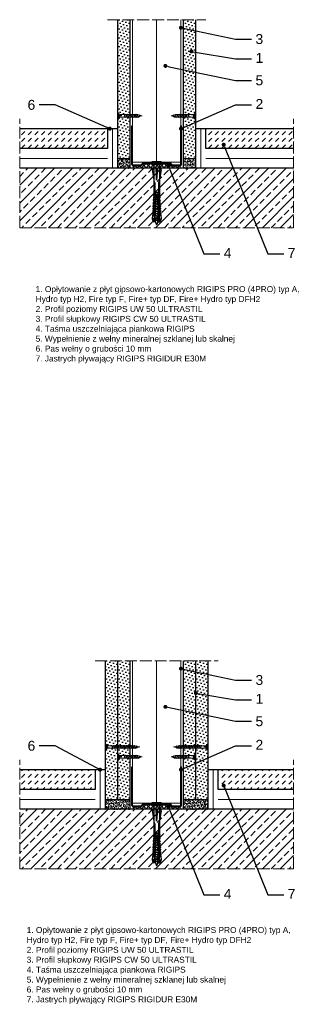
# Model space of a CAD drawing. Header units: millimetres. Extents: x 806 to 2441, y 570 to 1564.
# Tile 1 of 3: x 806 to 1083, y 570 to 1564. Entities that reach past the tile are written whole.
import ezdxf
from ezdxf import colors
from ezdxf.entities.mleader import LeaderData, LeaderLine
from ezdxf.math import Vec2, Vec3

# ---------------------------------------------------------------- set-up
doc = ezdxf.new("R2010")
doc.units = ezdxf.units.MM
doc.linetypes.add('ACAD_ISO02W100', pattern=[15, 12, -3])
for name, color, linetype, lineweight in [('_ISOVER WELNA', 7, 'BATTING', 9), ('_RIGIPS AKCESORIA', 7, 'Continuous', 18), ('_RIGIPS G-K', 7, 'Continuous', 25), ('_RIGIPS PROFIL', 7, 'Continuous', 18), ('KRESKOWANIE', 7, 'Continuous', 9), ('OPISY', 7, 'Continuous', 9), ('PRZERYWANA', 7, 'ACAD_ISO02W100', 9)]:
    doc.layers.add(name, color=color, linetype=linetype, lineweight=lineweight)
doc.styles.get("Standard").update_dxf_attribs({"font": 'arial.ttf'})
doc.linetypes.add('BATTING', pattern='A,0.00254,-2.54,[134,ltypeshp.shx,S=2.54,R=0,X=-2.54,Y=0],-5.08,[134,ltypeshp.shx,S=2.54,R=180,X=2.54,Y=0],-2.54', length=10.16254)

# ---------------------------------------------------------------- blocks, each defined once
blk = doc.blocks.new('TN 25')
at = {"layer": '_RIGIPS AKCESORIA'}
for p, q in [((0, -0.84), (0, 7.16)), ((0, 7.16), (0.46, 7.16)), ((0.46, 4.78), (0, 4.78)), ((0, 3.5), (1.77, 3.5)), ((0, 2.83), (1.77, 2.83)), ((0.46, 1.64), (0, 1.64)), ((0.46, 7.16), (0.46, 4.78)), ((0.46, -0.84), (0.46, 1.64)), ((1.77, 3.5), (1.77, 4.2)), ((1.77, 2.83), (1.77, 2.18)), ((3.02, 4.46), (8.47, 4.46)), ((7.49, 2.01), (3.55, 2.01)), ((7.12, 4.46), (7.12, 3.18)), ((8.03, 2.01), (7.12, 4.46)), ((7.12, 3.18), (7.65, 1.53)), ((7.65, 1.53), (8.03, 2.01)), ((9.41, 2.01), (8.03, 2.01)), ((8.47, 4.46), (8.79, 5)), ((9.61, 1.51), (8.47, 4.46)), ((8.79, 5), (9.93, 2.01)), ((9, 4.46), (10.1, 4.46)), ((9.93, 2.01), (9.61, 1.51)), ((11.04, 2.01), (9.93, 2.01)), ((10.1, 4.46), (10.41, 5)), ((11.23, 1.51), (10.1, 4.46)), ((10.41, 5), (11.56, 2.01)), ((10.62, 4.46), (11.67, 4.46)), ((11.56, 2.01), (11.23, 1.51)), ((12.61, 2.01), (11.56, 2.01)), ((11.67, 4.46), (11.99, 5)), ((12.81, 1.51), (11.67, 4.46)), ((11.99, 5), (13.14, 2.01)), ((12.2, 4.46), (13.21, 4.46)), ((13.14, 2.01), (12.81, 1.51)), ((14.15, 2.01), (13.14, 2.01)), ((13.21, 4.46), (13.52, 5)), ((14.34, 1.51), (13.21, 4.46)), ((13.52, 5), (14.67, 2.01)), ((13.73, 4.46), (14.8, 4.46)), ((14.67, 2.01), (14.34, 1.51)), ((15.74, 2.01), (14.67, 2.01)), ((14.8, 4.46), (15.12, 5)), ((15.94, 1.51), (14.8, 4.46)), ((15.12, 5), (16.26, 2.01)), ((15.33, 4.46), (16.42, 4.46)), ((16.26, 2.01), (15.94, 1.51)), ((17.36, 2.01), (16.26, 2.01)), ((16.42, 4.46), (16.73, 5)), ((17.55, 1.51), (16.42, 4.46)), ((16.73, 5), (17.88, 2.01)), ((16.94, 4.46), (17.99, 4.46)), ((17.88, 2.01), (17.55, 1.51)), ((18.93, 2.01), (17.88, 2.01)), ((17.99, 4.46), (18.31, 5)), ((19.13, 1.51), (17.99, 4.46)), ((18.31, 5), (19.45, 2.01)), ((18.52, 4.46), (19.68, 4.46)), ((19.45, 2.01), (19.13, 1.51)), ((19.45, 2.01), (20.62, 2.01)), ((19.68, 4.46), (20, 5)), ((20.82, 1.51), (19.68, 4.46)), ((20, 5), (21.14, 2.01)), ((20.21, 4.46), (20.7, 4.46)), ((20.7, 4.46), (22.28, 3.98)), ((21.14, 2.01), (20.82, 1.51)), ((21.14, 2.01), (21.81, 2.12)), ((21.85, 1.83), (21.67, 3.28)), ((21.67, 3.28), (22.14, 2.4)), ((22.14, 2.4), (21.85, 1.83)), ((22.7, 2.36), (22.14, 2.4)), ((22.28, 3.98), (22.56, 4.37)), ((22.7, 2.36), (22.28, 3.98)), ((22.56, 4.37), (23.03, 2.71)), ((23.03, 2.71), (22.7, 2.36)), ((22.71, 3.85), (25, 3.24)), ((25, 3.24), (23.03, 2.71)), ((0, -0.84), (0.46, -0.84))]:
    blk.add_line(p, q, dxfattribs=at)
for centre, major_axis, ratio, start_param, end_param in [((3.09, 7.67), (0.17, 3.2), 0.826134, 1.773653, 3.180586), ((-0.04, 0.9), (0, 3.93), 0.848176, -0.720942, -0.151112), ((3.37, -1.57), (0.28, 3.57), 0.832181, 0.035984, 1.430787), ((-2.73, 15.91), (0, 14.76), 0.848176, 3.399396, 3.475072), ((0.59, 4.62), (0, 2.81), 0.848176, 3.475072, 3.862535), ((1.66, 3.18), (0, 0.895), 0.848176, -1.552777, -0.720942), ((1.66, 3.18), (0, 0.895), 0.848176, 3.862535, 4.730408)]:
    blk.add_ellipse(centre, major_axis=major_axis, ratio=ratio, start_param=start_param, end_param=end_param, dxfattribs=at)
blk = doc.blocks.new('UW 50 ULTRASTIL')
h = blk.add_hatch()
h.set_pattern_fill('ANSI31', color=256, scale=0.5, style=0)
h.paths.add_polyline_path([(-104.51, 0.56), (-104.18, 1.24, -0.286951), (-103.29, 1.8), (-82.41, 1.8), (-76.29, 1.8, -0.286951), (-75.39, 1.24), (-75.06, 0.56, 0.286951), (-74.16, 0), (-65.59, 0, 0.414214), (-64.79, 0.8), (-64.79, 40), (-65.34, 40), (-65.34, 0.8, -0.414214), (-65.59, 0.55), (-73.82, 0.55, -0.286951), (-74.72, 1.11), (-75.05, 1.79, 0.286951), (-75.94, 2.35), (-103.63, 2.35, 0.286951), (-104.53, 1.79), (-104.86, 1.11, -0.286951), (-105.76, 0.55), (-113.99, 0.55, -0.414214), (-114.24, 0.8), (-114.24, 40), (-114.79, 40), (-114.79, 0.8, 0.414214), (-113.99, 0), (-105.41, 0, 0.286951)])
for p, q in [((-114.79, 0.8), (-114.79, 40)), ((-114.79, 40), (-114.24, 40)), ((-114.24, 0.8), (-114.24, 40)), ((-65.34, 0.8), (-65.34, 40)), ((-64.79, 40), (-65.34, 40)), ((-64.79, 0.8), (-64.79, 40)), ((-113.99, 0.55), (-105.76, 0.55)), ((-113.99, 0), (-105.41, 0)), ((-104.86, 1.11), (-104.53, 1.79)), ((-104.51, 0.56), (-104.18, 1.24)), ((-103.63, 2.35), (-75.94, 2.35)), ((-103.29, 1.8), (-76.29, 1.8)), ((-75.06, 0.56), (-75.39, 1.24)), ((-74.72, 1.11), (-75.05, 1.79)), ((-74.16, 0), (-65.59, 0)), ((-73.82, 0.55), (-65.59, 0.55))]:
    blk.add_line(p, q)
for centre, radius, start, end in [((-113.99, 0.8), 0.8, 180, 270), ((-113.99, 0.8), 0.25, 180, 270), ((-105.76, 1.55), 1, 270, 334.04349), ((-105.41, 1), 1, 270, 334.04349), ((-103.63, 1.35), 1, 90, 154.04349), ((-103.29, 0.8), 1, 90, 154.04349), ((-76.29, 0.8), 1, 25.95651, 90), ((-75.94, 1.35), 1, 25.95651, 90), ((-74.16, 1), 1, 205.95651, 270), ((-73.82, 1.55), 1, 205.95651, 270), ((-65.59, 0.8), 0.8, 270, 0), ((-65.59, 0.8), 0.25, 270, 0)]:
    blk.add_arc(centre, radius, start, end)
blk = doc.blocks.new('TN 35')
at = {"layer": '_RIGIPS AKCESORIA'}
for p, q in [((0, -0.84), (0, 7.16)), ((0, 7.16), (0.46, 7.16)), ((0.46, 4.78), (0, 4.78)), ((0, 3.5), (1.77, 3.5)), ((0, 2.83), (1.77, 2.83)), ((0.46, 1.64), (0, 1.64)), ((0.46, 7.16), (0.46, 4.78)), ((0.46, -0.84), (0.46, 1.64)), ((1.77, 3.5), (1.77, 4.2)), ((1.77, 2.83), (1.77, 2.18)), ((3.02, 4.46), (8.47, 4.46)), ((7.49, 2.01), (3.55, 2.01)), ((7.12, 4.46), (7.12, 3.18)), ((8.03, 2.01), (7.12, 4.46)), ((7.12, 3.18), (7.65, 1.53)), ((7.65, 1.53), (8.03, 2.01)), ((9.41, 2.01), (8.03, 2.01)), ((8.47, 4.46), (8.79, 5)), ((9.61, 1.51), (8.47, 4.46)), ((8.79, 5), (9.93, 2.01)), ((9, 4.46), (10.1, 4.46)), ((9.93, 2.01), (9.61, 1.51)), ((11.04, 2.01), (9.93, 2.01)), ((10.1, 4.46), (10.41, 5)), ((11.23, 1.51), (10.1, 4.46)), ((10.41, 5), (11.56, 2.01)), ((10.62, 4.46), (11.67, 4.46)), ((11.56, 2.01), (11.23, 1.51)), ((12.61, 2.01), (11.56, 2.01)), ((11.67, 4.46), (11.99, 5)), ((12.81, 1.51), (11.67, 4.46)), ((11.99, 5), (13.14, 2.01)), ((12.2, 4.46), (13.21, 4.46)), ((13.14, 2.01), (12.81, 1.51)), ((14.15, 2.01), (13.14, 2.01)), ((13.21, 4.46), (13.52, 5)), ((14.34, 1.51), (13.21, 4.46)), ((13.52, 5), (14.67, 2.01)), ((13.73, 4.46), (14.8, 4.46)), ((14.67, 2.01), (14.34, 1.51)), ((15.74, 2.01), (14.67, 2.01)), ((14.8, 4.46), (15.12, 5)), ((15.94, 1.51), (14.8, 4.46)), ((15.12, 5), (16.26, 2.01)), ((15.33, 4.46), (16.42, 4.46)), ((16.26, 2.01), (15.94, 1.51)), ((17.36, 2.01), (16.26, 2.01)), ((16.42, 4.46), (16.73, 5)), ((17.55, 1.51), (16.42, 4.46)), ((16.73, 5), (17.88, 2.01)), ((16.94, 4.46), (17.99, 4.46)), ((17.88, 2.01), (17.55, 1.51)), ((18.93, 2.01), (17.84, 2.01)), ((17.99, 4.46), (18.31, 5)), ((19.13, 1.51), (17.99, 4.46)), ((18.31, 5), (19.45, 2.01)), ((18.52, 4.46), (19.57, 4.46)), ((19.45, 2.01), (19.13, 1.51)), ((20.51, 2.01), (19.41, 2.01)), ((19.57, 4.46), (19.88, 5)), ((20.7, 1.51), (19.57, 4.46)), ((19.88, 5), (21.03, 2.01)), ((20.09, 4.46), (21.14, 4.46)), ((21.03, 2.01), (20.7, 1.51)), ((22.08, 2.01), (20.99, 2.01)), ((21.14, 4.46), (21.46, 5)), ((22.28, 1.51), (21.14, 4.46)), ((21.46, 5), (22.6, 2.01)), ((21.67, 4.46), (22.72, 4.46)), ((22.6, 2.01), (22.28, 1.51)), ((23.66, 2.01), (22.56, 2.01)), ((22.72, 4.46), (23.03, 5)), ((23.85, 1.51), (22.72, 4.46)), ((23.03, 5), (24.18, 2.01)), ((23.24, 4.46), (24.29, 4.46)), ((24.18, 2.01), (23.85, 1.51)), ((25.23, 2.01), (24.14, 2.01)), ((24.29, 4.46), (24.61, 5)), ((25.43, 1.51), (24.29, 4.46)), ((24.61, 5), (25.75, 2.01)), ((24.81, 4.46), (25.87, 4.46)), ((25.75, 2.01), (25.43, 1.51)), ((26.81, 2.01), (25.71, 2.01)), ((25.87, 4.46), (26.18, 5)), ((27, 1.51), (25.87, 4.46)), ((26.18, 5), (27.33, 2.01)), ((26.39, 4.46), (27.44, 4.46)), ((27.33, 2.01), (27, 1.51)), ((28.38, 2.01), (27.33, 2.01)), ((27.44, 4.46), (27.76, 5)), ((28.58, 1.51), (27.44, 4.46)), ((27.76, 5), (28.9, 2.01)), ((27.96, 4.46), (29.13, 4.46)), ((28.9, 2.01), (28.58, 1.51)), ((28.9, 2.01), (30.07, 2.01)), ((29.13, 4.46), (29.45, 5)), ((30.27, 1.51), (29.13, 4.46)), ((29.45, 5), (30.59, 2.01)), ((29.65, 4.46), (30.15, 4.46)), ((30.15, 4.46), (31.73, 3.98)), ((30.59, 2.01), (30.27, 1.51)), ((30.59, 2.01), (31.26, 2.12)), ((31.3, 1.83), (31.12, 3.28)), ((31.12, 3.28), (31.59, 2.4)), ((31.59, 2.4), (31.3, 1.83)), ((32.15, 2.36), (31.59, 2.4)), ((31.73, 3.98), (32.01, 4.37)), ((32.15, 2.36), (31.73, 3.98)), ((32.01, 4.37), (32.48, 2.71)), ((32.48, 2.71), (32.15, 2.36)), ((32.16, 3.85), (35, 3.24)), ((35, 3.24), (32.48, 2.71)), ((0, -0.84), (0.46, -0.84))]:
    blk.add_line(p, q, dxfattribs=at)
for centre, major_axis, ratio, start_param, end_param in [((3.09, 7.67), (0.17, 3.2), 0.826134, 1.773653, 3.180586), ((-0.04, 0.9), (0, 3.93), 0.848176, -0.720942, -0.151112), ((3.37, -1.57), (0.28, 3.57), 0.832181, 0.035984, 1.430787), ((-2.73, 15.91), (0, 14.76), 0.848176, 3.399396, 3.475072), ((0.59, 4.62), (0, 2.81), 0.848176, 3.475072, 3.862535), ((1.66, 3.18), (0, 0.895), 0.848176, -1.552777, -0.720942), ((1.66, 3.18), (0, 0.895), 0.848176, 3.862535, 4.730408)]:
    blk.add_ellipse(centre, major_axis=major_axis, ratio=ratio, start_param=start_param, end_param=end_param, dxfattribs=at)
blk = doc.blocks.new('kolek rozprezny komplet 60')
for p, q in [((390.66, 217.01), (390.76, 218.91)), ((393.75, 218.75), (390.71, 217.96)), ((393.81, 219.85), (390.76, 218.91)), ((393.68, 217.35), (393.81, 219.85)), ((397.41, 219.66), (393.81, 219.85)), ((397.31, 217.76), (397.41, 219.66)), ((399, 219.58), (397.82, 218.98)), ((398.9, 217.68), (399, 219.58)), ((399.8, 219.54), (399, 219.58)), ((399.7, 217.64), (399.8, 219.54)), ((401.4, 219.45), (400.22, 218.85)), ((401.3, 217.56), (401.4, 219.45)), ((402.2, 219.41), (401.4, 219.45)), ((402.1, 217.51), (402.2, 219.41)), ((403.8, 219.33), (402.61, 218.72)), ((403.7, 217.43), (403.8, 219.33)), ((404.6, 219.29), (403.8, 219.33)), ((404.5, 217.39), (404.6, 219.29)), ((406.19, 219.2), (405.01, 218.6)), ((406.09, 217.3), (406.19, 219.2)), ((406.99, 219.16), (406.19, 219.2)), ((406.89, 217.26), (406.99, 219.16)), ((408.59, 219.08), (407.41, 218.47)), ((408.49, 217.18), (408.59, 219.08)), ((409.39, 219.03), (408.59, 219.08)), ((409.29, 217.14), (409.39, 219.03)), ((410.99, 218.95), (409.8, 218.35)), ((410.89, 217.05), (410.99, 218.95)), ((412.59, 218.87), (411.4, 218.26)), ((412.49, 216.97), (412.59, 218.87)), ((413.38, 218.82), (412.59, 218.87)), ((413.28, 216.93), (413.38, 218.82)), ((414.98, 218.74), (413.8, 218.14)), ((414.88, 216.84), (414.98, 218.74)), ((415.78, 218.7), (414.98, 218.74)), ((415.68, 216.8), (415.78, 218.7)), ((443.47, 219.95), (432.8, 218.45)), ((443.47, 218.45), (443.47, 219.95)), ((443.47, 219.95), (444.34, 218.45)), ((450.17, 219.95), (448.67, 218.45)), ((450.17, 219.95), (450.17, 210.95)), ((450.67, 219.95), (450.17, 219.95)), ((450.67, 219.95), (450.67, 210.95)), ((450.67, 219.35), (451.17, 219.95)), ((451.17, 219.95), (451.67, 219.95)), ((451.17, 219.95), (451.17, 210.95)), ((451.67, 219.95), (451.67, 210.95)), ((393.15, 216.88), (390.66, 217.01)), ((393.15, 214.02), (390.66, 213.89)), ((390.66, 213.89), (390.76, 211.99)), ((393.75, 212.15), (390.71, 212.94)), ((393.81, 211.05), (390.76, 211.99)), ((391.67, 216.95), (392.67, 216.95)), ((392.67, 216.95), (391.67, 213.95)), ((391.67, 213.95), (391.71, 213.45)), ((391.71, 213.45), (392.07, 213.95)), ((392.67, 216.95), (392.07, 213.95)), ((393.07, 216.95), (392.07, 213.95)), ((392.07, 213.95), (393.67, 213.95)), ((392.67, 216.95), (393.04, 217.45)), ((393.07, 216.95), (393.04, 217.45)), ((393.07, 216.95), (394.67, 216.95)), ((394.67, 216.95), (393.67, 213.95)), ((393.67, 213.95), (393.7, 213.55)), ((417.38, 216.11), (393.68, 217.35)), ((417.38, 214.79), (393.68, 213.55)), ((393.68, 213.55), (393.81, 211.05)), ((420.47, 216.55), (393.71, 217.95)), ((420.47, 214.35), (393.71, 212.95)), ((393.78, 213.55), (394.07, 213.95)), ((397.41, 211.24), (393.81, 211.05)), ((394.67, 216.95), (394.07, 213.95)), ((395.07, 216.95), (394.07, 213.95)), ((394.07, 213.95), (396.07, 213.95)), ((394.67, 216.95), (394.92, 217.29)), ((395.07, 216.95), (395.05, 217.28)), ((395.07, 216.95), (397.07, 216.95)), ((397.07, 216.95), (396.07, 213.95)), ((396.07, 213.95), (396.09, 213.67)), ((396.28, 213.68), (396.47, 213.95)), ((397.07, 216.95), (396.47, 213.95)), ((397.47, 216.95), (396.47, 213.95)), ((396.47, 213.95), (398.47, 213.95)), ((397.07, 216.95), (397.23, 217.17)), ((397.31, 213.14), (397.41, 211.24)), ((397.47, 216.95), (397.46, 217.16)), ((397.47, 216.95), (399.47, 216.95)), ((397.67, 217.14), (397.71, 217.74)), ((397.67, 213.76), (397.71, 213.16)), ((399, 211.32), (397.82, 211.93)), ((398.47, 217.1), (398.5, 217.7)), ((399.47, 216.95), (398.47, 213.95)), ((398.47, 213.95), (398.48, 213.8)), ((398.47, 213.8), (398.5, 213.2)), ((398.77, 213.81), (398.87, 213.95)), ((399.47, 216.95), (398.87, 213.95)), ((399.87, 216.95), (398.87, 213.95)), ((398.87, 213.95), (400.87, 213.95)), ((398.9, 213.22), (399, 211.32)), ((399.8, 211.36), (399, 211.32)), ((399.47, 216.95), (399.55, 217.05)), ((399.7, 213.26), (399.8, 211.36)), ((399.87, 216.95), (399.87, 217.03)), ((399.87, 216.95), (401.38, 216.95)), ((400.07, 217.02), (400.1, 217.62)), ((400.07, 213.88), (400.1, 213.28)), ((401.4, 211.45), (400.22, 212.05)), ((400.87, 216.98), (400.9, 217.58)), ((401.87, 216.92), (400.87, 213.95)), ((400.87, 213.95), (400.88, 213.92)), ((400.87, 213.92), (400.9, 213.32)), ((401.87, 216.92), (401.27, 213.95)), ((402.26, 216.9), (401.27, 213.95)), ((401.27, 213.95), (401.38, 213.95)), ((401.27, 213.94), (401.27, 213.95)), ((401.3, 213.35), (401.4, 211.45)), ((402.2, 211.49), (401.4, 211.45)), ((402.1, 213.39), (402.2, 211.49)), ((402.47, 216.89), (402.5, 217.49)), ((402.47, 214.01), (402.5, 213.41)), ((403.8, 211.57), (402.61, 212.18)), ((403.27, 216.85), (403.3, 217.45)), ((403.27, 214.05), (403.3, 213.45)), ((404.22, 216.8), (403.31, 214.05)), ((404.24, 216.8), (403.7, 214.07)), ((403.7, 213.47), (403.8, 211.57)), ((404.62, 216.78), (403.72, 214.07)), ((404.6, 211.62), (403.8, 211.57)), ((404.5, 213.51), (404.6, 211.62)), ((404.86, 216.77), (404.9, 217.37)), ((404.86, 214.13), (404.9, 213.53)), ((406.19, 211.7), (405.01, 212.3)), ((405.66, 216.73), (405.69, 217.32)), ((405.66, 214.17), (405.69, 213.58)), ((406.58, 216.68), (405.75, 214.18)), ((406.09, 213.6), (406.19, 211.7)), ((406.62, 216.68), (406.12, 214.2)), ((406.98, 216.66), (406.16, 214.2)), ((406.99, 211.74), (406.19, 211.7)), ((406.89, 213.64), (406.99, 211.74)), ((407.26, 216.64), (407.29, 217.24)), ((407.26, 214.26), (407.29, 213.66)), ((408.59, 211.82), (407.41, 212.43)), ((408.06, 216.6), (408.09, 217.2)), ((408.06, 214.3), (408.09, 213.7)), ((408.94, 216.55), (408.19, 214.31)), ((408.49, 213.72), (408.59, 211.82)), ((408.99, 216.55), (408.55, 214.33)), ((409.39, 211.87), (408.59, 211.82)), ((409.34, 216.53), (408.6, 214.33)), ((409.29, 213.76), (409.39, 211.87)), ((409.66, 216.52), (409.69, 217.12)), ((409.66, 214.38), (409.69, 213.79)), ((410.99, 211.95), (409.8, 212.55)), ((410.46, 216.47), (410.49, 217.07)), ((410.46, 214.43), (410.49, 213.83)), ((411.3, 216.43), (410.64, 214.44)), ((410.89, 213.85), (410.99, 211.95)), ((411.37, 216.43), (410.98, 214.45)), ((411.69, 216.41), (411.04, 214.46)), ((412.59, 212.03), (411.4, 212.64)), ((412.05, 216.39), (412.09, 216.99)), ((412.05, 214.51), (412.09, 213.91)), ((412.49, 213.93), (412.59, 212.03)), ((413.38, 212.08), (412.59, 212.03)), ((412.85, 216.35), (412.89, 216.95)), ((412.85, 214.55), (412.89, 213.95)), ((413.66, 216.31), (413.08, 214.56)), ((413.28, 213.97), (413.38, 212.08)), ((413.75, 216.3), (413.4, 214.58)), ((414.05, 216.29), (413.49, 214.58)), ((414.98, 212.16), (413.8, 212.76)), ((414.45, 216.27), (414.48, 216.86)), ((414.45, 214.64), (414.48, 214.04)), ((414.88, 214.06), (414.98, 212.16)), ((415.78, 212.2), (414.98, 212.16)), ((415.25, 216.22), (415.28, 216.82)), ((415.25, 214.68), (415.28, 214.08)), ((416.02, 216.18), (415.52, 214.69)), ((415.68, 214.1), (415.78, 212.2)), ((416.12, 216.18), (415.83, 214.71)), ((416.41, 216.16), (415.93, 214.71)), ((417.38, 218.62), (416.2, 218.01)), ((417.38, 212.29), (416.2, 212.89)), ((417.28, 216.72), (417.38, 218.62)), ((417.28, 214.18), (417.38, 212.29)), ((418.18, 218.57), (417.38, 218.62)), ((418.18, 212.33), (417.38, 212.29)), ((418.22, 215.58), (418.01, 214.95)), ((418.08, 216.68), (418.18, 218.57)), ((418.08, 214.22), (418.18, 212.33)), ((419.78, 218.49), (418.59, 217.89)), ((419.78, 212.41), (418.59, 213.01)), ((419.68, 216.59), (419.78, 218.49)), ((419.68, 214.31), (419.78, 212.41)), ((430.17, 217.15), (419.71, 217.15)), ((430.17, 213.75), (419.71, 213.75)), ((431.37, 217.95), (419.75, 217.95)), ((431.37, 212.95), (419.75, 212.95)), ((448.67, 218.45), (419.77, 218.45)), ((448.67, 212.45), (419.77, 212.45)), ((420.47, 217.15), (420.47, 213.75)), ((420.67, 217.15), (420.67, 213.75)), ((420.87, 217.15), (420.87, 213.75)), ((444.34, 216.37), (432.8, 215.45)), ((432.8, 215.45), (443.47, 215.45)), ((444.34, 214.53), (432.8, 215.45)), ((443.47, 210.95), (432.8, 212.45)), ((444.34, 216.37), (443.47, 215.45)), ((444.34, 214.53), (443.47, 215.45)), ((443.47, 212.45), (443.47, 210.95)), ((443.47, 210.95), (444.34, 212.45)), ((444.34, 214.53), (444.34, 216.37)), ((448.67, 218.45), (448.67, 212.45)), ((448.67, 216.95), (448.67, 213.95)), ((450.17, 210.95), (448.67, 212.45)), ((450.67, 210.95), (450.17, 210.95)), ((450.67, 211.55), (451.17, 210.95)), ((451.17, 210.95), (451.67, 210.95))]:
    blk.add_line(p, q)
for centre, radius, start, end in [((397.68, 219.24), 0.3, 177, 297), ((400.08, 219.12), 0.3, 177, 297), ((402.48, 218.99), 0.3, 177, 297), ((404.87, 218.87), 0.3, 177, 297), ((407.27, 218.74), 0.3, 177, 297), ((409.67, 218.61), 0.3, 177, 297), ((393.41, 206.24), 10.85, 99.20383, 121.90826), ((393.41, 224.66), 10.85, 238.09174, 260.79617), ((393.65, 216.85), 0.5, 87, 177), ((393.65, 214.05), 0.5, 183, 273), ((397.68, 211.66), 0.3, 63, 183), ((400.08, 211.78), 0.3, 63, 183), ((402.48, 211.91), 0.3, 63, 183), ((404.87, 212.03), 0.3, 63, 183), ((407.27, 212.16), 0.3, 63, 183), ((409.67, 212.29), 0.3, 63, 183), ((411.27, 218.53), 0.3, 177, 297), ((411.27, 212.37), 0.3, 63, 183), ((413.66, 218.41), 0.3, 177, 297), ((413.66, 212.5), 0.3, 63, 183), ((416.06, 218.28), 0.3, 177, 297), ((416.06, 212.62), 0.3, 63, 183), ((417.55, 215.45), 0.682, 255.86037, 104.13858), ((418.46, 218.15), 0.3, 177, 297), ((418.46, 212.75), 0.3, 63, 183), ((422.67, 216.95), 1, 90, 168.46304), ((422.67, 213.95), 1, 191.53696, 270), ((430.17, 218.45), 1.3, 270, 0), ((430.17, 212.45), 1.3, 0, 90)]:
    blk.add_arc(centre, radius, start, end)
blk = doc.blocks.new('_Dot')
at = {"color": 0, "linetype": 'ByBlock', "lineweight": -2}
blk.add_line((-0.5, 0), (-1, 0), dxfattribs=at)
at = {"color": 0, "linetype": 'ByBlock', "const_width": 0.5}
blk.add_lwpolyline([(-0.25, 0, 1), (0.25, 0, 1)], format="xyb", close=True, dxfattribs=at)

msp = doc.modelspace()

# ---------------------------------------------------------------- hatches: boundary and pattern name
at = {"layer": '_RIGIPS G-K'}
h = msp.add_hatch(dxfattribs=at)
h.set_pattern_fill('DOTS', color=256, scale=2, angle=45, style=0)
h.set_pattern_definition([(45, (-682.6644, -20), (-1.122532, 3.367596), [0, -3.175])])
h.paths.add_polyline_path([(916.61, 1564.13), (904.11, 1564.13), (904.11, 1424.13), (916.61, 1424.13)])
h = msp.add_hatch(dxfattribs=at)
h.set_pattern_fill('DOTS', color=256, scale=2, angle=45, style=0)
h.set_pattern_definition([(45, (-679.6644, -20), (-1.122532, 3.367596), [0, -3.175])])
h.paths.add_polyline_path([(983.11, 1564.13), (970.61, 1564.13), (970.61, 1424.13), (983.11, 1424.13)])
h = msp.add_hatch(dxfattribs=at)
h.set_pattern_fill('AR-SAND', color=256, scale=0.05, style=0)
h.set_pattern_definition([(37.5, (-682.6644, -20), (-0.0800016, 2.4470662), [0, -1.9304, 0, -2.159, 0, -2.06375]), (7.5, (-682.6644, -20), (2.2476164, 3.5841255), [0, -1.0414, 0, -1.7399, 0, -0.66675]), (327.5, (-684.2265, -20), (3.9549619, 0.007186), [0, -0.635, 0, -2.286, 0, -2.9845]), (317.5, (-684.2265, -20), (3.817782, 1.1146466), [0, -0.3175, 0, -1.4986, 0, -1.7145])])
h.paths.add_polyline_path([(916.61, 1424.13), (904.11, 1424.13), (904.11, 1414.13), (916.61, 1414.13)])
h = msp.add_hatch(dxfattribs=at)
h.set_pattern_fill('AR-SAND', color=256, scale=0.05, style=0)
h.set_pattern_definition([(37.5, (-679.6644, -20), (-0.0800016, 2.4470662), [0, -1.9304, 0, -2.159, 0, -2.06375]), (7.5, (-679.6644, -20), (2.2476164, 3.5841255), [0, -1.0414, 0, -1.7399, 0, -0.66675]), (327.5, (-681.2265, -20), (3.9549619, 0.007186), [0, -0.635, 0, -2.286, 0, -2.9845]), (317.5, (-681.2265, -20), (3.817782, 1.1146466), [0, -0.3175, 0, -1.4986, 0, -1.7145])])
h.paths.add_polyline_path([(983.11, 1424.13), (970.61, 1424.13), (970.61, 1414.13), (983.11, 1414.13)])
h = msp.add_hatch(dxfattribs=at)
h.set_pattern_fill('DOTS', color=256, scale=2, angle=45, style=0)
h.set_pattern_definition([(45, (-695.1644, -666.9205), (-1.122532, 3.367596), [0, -3.175])])
h.paths.add_polyline_path([(904.11, 917.21), (891.61, 917.21), (891.61, 777.21), (904.11, 777.21)])
h = msp.add_hatch(dxfattribs=at)
h.set_pattern_fill('DOTS', color=256, scale=2, angle=45, style=0)
h.set_pattern_definition([(45, (-682.6644, -666.9205), (-1.122532, 3.367596), [0, -3.175])])
h.paths.add_polyline_path([(916.61, 917.21), (904.11, 917.21), (904.11, 777.21), (916.61, 777.21)])
h = msp.add_hatch(dxfattribs=at)
h.set_pattern_fill('DOTS', color=256, scale=2, angle=45, style=0)
h.set_pattern_definition([(45, (-679.6644, -666.9205), (-1.122532, 3.367596), [0, -3.175])])
h.paths.add_polyline_path([(983.11, 917.21), (970.61, 917.21), (970.61, 777.21), (983.11, 777.21)])
h = msp.add_hatch(dxfattribs=at)
h.set_pattern_fill('DOTS', color=256, scale=2, angle=45, style=0)
h.set_pattern_definition([(45, (-667.1644, -666.9205), (-1.122532, 3.367596), [0, -3.175])])
h.paths.add_polyline_path([(995.61, 917.21), (983.11, 917.21), (983.11, 777.21), (995.61, 777.21)])
h = msp.add_hatch(dxfattribs=at)
h.set_pattern_fill('AR-SAND', color=256, scale=0.05, style=0)
h.set_pattern_definition([(37.5, (-682.6644, -358.8595), (-0.0800016, 2.4470662), [0, -1.9304, 0, -2.159, 0, -2.06375]), (7.5, (-682.6644, -358.8595), (2.2476164, 3.5841255), [0, -1.0414, 0, -1.7399, 0, -0.66675]), (327.5, (-684.2265, -358.8595), (3.9549619, 0.007186), [0, -0.635, 0, -2.286, 0, -2.9845]), (317.5, (-684.2265, -358.8595), (3.817782, 1.1146466), [0, -0.3175, 0, -1.4986, 0, -1.7145])])
h.paths.add_polyline_path([(916.61, 777.21), (891.61, 777.21), (891.61, 767.21), (916.61, 767.21)])
h = msp.add_hatch(dxfattribs=at)
h.set_pattern_fill('AR-SAND', color=256, scale=0.05, style=0)
h.set_pattern_definition([(37.5, (-679.6644, -358.8595), (-0.0800016, 2.4470662), [0, -1.9304, 0, -2.159, 0, -2.06375]), (7.5, (-679.6644, -358.8595), (2.2476164, 3.5841255), [0, -1.0414, 0, -1.7399, 0, -0.66675]), (327.5, (-681.2265, -358.8595), (3.9549619, 0.007186), [0, -0.635, 0, -2.286, 0, -2.9845]), (317.5, (-681.2265, -358.8595), (3.817782, 1.1146466), [0, -0.3175, 0, -1.4986, 0, -1.7145])])
h.paths.add_polyline_path([(995.61, 777.21), (970.61, 777.21), (970.61, 767.21), (995.61, 767.21)])
at = {"layer": 'KRESKOWANIE'}
h = msp.add_hatch(dxfattribs=at)
h.set_pattern_fill('DASH', color=256, scale=1.5, angle=45, style=0)
h.set_pattern_definition([(45, (-681.1644, 20), (4e-16, 6.735192), [4.7625, -4.7625])])
h.paths.add_polyline_path([(993.11, 1454.13), (993.11, 1434.13), (1081.61, 1434.13), (1081.61, 1454.13)])
h.paths.add_polyline_path([(894.11, 1434.13), (894.11, 1454.13), (805.61, 1454.13), (805.61, 1434.13)])
h = msp.add_hatch(dxfattribs=at)
h.set_pattern_fill('ANSI33', color=256, scale=2, style=0)
h.set_pattern_definition([(45, (-681.164, 0), (-8.980256, 8.980256), []), (45, (-672.184, 0), (-8.980256, 8.980256), [6.35, -3.175])])
h.paths.add_polyline_path([(1081.61, 1414.13), (805.61, 1414.13), (805.61, 1354.13), (1081.61, 1354.13)])
h = msp.add_hatch(dxfattribs=at)
h.set_pattern_fill('ANSI37', color=256, angle=90, style=0)
h.set_pattern_definition([(135, (-681.1644, -20), (-2.245064, -2.245064), []), (225, (-681.1644, -20), (2.245064, -2.245064), [])])
h.paths.add_polyline_path([(967.21, 1417.13), (959.24, 1417.13, -0.286951), (958.34, 1417.69), (958.01, 1418.37, 0.286951), (957.11, 1418.93), (930.11, 1418.93, 0.286951), (929.21, 1418.37), (928.88, 1417.69, -0.286951), (927.99, 1417.13), (920.01, 1417.13), (920.01, 1414.13), (967.21, 1414.13)])
h = msp.add_hatch(dxfattribs=at)
h.set_pattern_fill('DASH', color=256, scale=1.5, angle=45, style=0)
h.set_pattern_definition([(45, (-681.1644, -318.8595), (4e-16, 6.735192), [4.7625, -4.7625])])
h.paths.add_polyline_path([(881.61, 787.21), (881.61, 807.21), (805.61, 807.21), (805.61, 787.21)])
h.paths.add_polyline_path([(1005.61, 807.21), (1005.61, 787.21), (1081.61, 787.21), (1081.61, 807.21)])
h = msp.add_hatch(dxfattribs=at)
h.set_pattern_fill('ANSI33', color=256, scale=2, style=0)
h.set_pattern_definition([(45, (-681.164, -646.92), (-8.980256, 8.980256), []), (45, (-672.184, -646.92), (-8.980256, 8.980256), [6.35, -3.175])])
h.paths.add_polyline_path([(1081.61, 767.21), (805.61, 767.21), (805.61, 707.21), (1081.61, 707.21)])
h = msp.add_hatch(dxfattribs=at)
h.set_pattern_fill('ANSI37', color=256, angle=90, style=0)
h.set_pattern_definition([(135, (-681.1644, -666.9205), (-2.245064, -2.245064), []), (225, (-681.1644, -666.9205), (2.245064, -2.245064), [])])
h.paths.add_polyline_path([(967.21, 770.21), (959.24, 770.21, -0.286951), (958.34, 770.77), (958.01, 771.45, 0.286951), (957.11, 772.01), (930.11, 772.01, 0.286951), (929.21, 771.45), (928.88, 770.77, -0.286951), (927.99, 770.21), (920.01, 770.21), (920.01, 767.21), (967.21, 767.21)])

# ---------------------------------------------------------------- linework, layer by layer
for p, q in [((904.11, 1454.13), (805.61, 1454.13)), ((894.11, 1454.13), (894.11, 1434.13)), ((1081.61, 1454.13), (983.11, 1454.13)), ((993.11, 1434.13), (993.11, 1454.13)), ((894.11, 1434.13), (805.61, 1434.13)), ((1081.61, 1434.13), (993.11, 1434.13)), ((1081.61, 1414.13), (805.61, 1414.13)), ((891.61, 807.21), (805.61, 807.21)), ((881.61, 807.21), (881.61, 787.21)), ((1081.61, 807.21), (995.61, 807.21)), ((1005.61, 787.21), (1005.61, 807.21)), ((881.61, 787.21), (805.61, 787.21)), ((1081.61, 787.21), (1005.61, 787.21)), ((1081.61, 767.21), (805.61, 767.21))]:
    msp.add_line(p, q)
at = {"layer": '_ISOVER WELNA', "ltscale": 2.4}
for p, q in [((943.61, 1564.13), (943.61, 1419.48)), ((943.61, 917.21), (943.61, 772.56))]:
    msp.add_line(p, q, dxfattribs=at)
at = {"layer": '_ISOVER WELNA', "ltscale": 0.49}
for p, q in [((899.11, 1454.13), (899.11, 1414.13)), ((988.11, 1454.13), (988.11, 1414.13)), ((886.61, 807.21), (886.61, 767.21)), ((1000.61, 807.21), (1000.61, 767.21))]:
    msp.add_line(p, q, dxfattribs=at)
at = {"layer": '_ISOVER WELNA', "ltscale": 0.95}
for p, q in [((805.61, 1424.13), (894.11, 1424.13)), ((993.11, 1424.13), (1081.61, 1424.13)), ((805.61, 777.21), (881.61, 777.21)), ((1005.61, 777.21), (1081.61, 777.21))]:
    msp.add_line(p, q, dxfattribs=at)
at = {"layer": '_RIGIPS G-K'}
for p, q in [((904.11, 1564.13), (904.11, 1414.13)), ((916.61, 1564.13), (916.61, 1414.13)), ((970.61, 1414.13), (970.61, 1564.13)), ((983.11, 1414.13), (983.11, 1564.13)), ((904.11, 1424.13), (916.61, 1424.13)), ((970.61, 1424.13), (983.11, 1424.13)), ((983.11, 1414.13), (970.61, 1414.13)), ((891.61, 917.21), (891.61, 767.21)), ((904.11, 917.21), (904.11, 777.21)), ((916.61, 917.21), (916.61, 767.21)), ((970.61, 767.21), (970.61, 917.21)), ((983.11, 777.21), (983.11, 917.21)), ((995.61, 767.21), (995.61, 917.21)), ((891.61, 777.21), (916.61, 777.21)), ((970.61, 777.21), (995.61, 777.21)), ((983.11, 767.21), (970.61, 767.21))]:
    msp.add_line(p, q, dxfattribs=at)
at = {"layer": '_RIGIPS PROFIL', "lineweight": 9}
for p, q in [((919.21, 1564.13), (919.21, 1420.48)), ((968.01, 1564.13), (968.01, 1420.48)), ((968.01, 1420.48), (919.21, 1420.48)), ((919.21, 917.21), (919.21, 773.56)), ((968.01, 917.21), (968.01, 773.56)), ((968.01, 773.56), (919.21, 773.56))]:
    msp.add_line(p, q, dxfattribs=at)
at = {"layer": 'KRESKOWANIE'}
for p, q in [((920.01, 1417.13), (920.01, 1414.13)), ((967.21, 1417.13), (967.21, 1414.13)), ((920.01, 770.21), (920.01, 767.21)), ((967.21, 770.21), (967.21, 767.21))]:
    msp.add_line(p, q, dxfattribs=at)
at = {"layer": 'PRZERYWANA'}
for p, q in [((894.11, 1564.13), (993.11, 1564.13)), ((805.61, 1354.13), (805.61, 1464.13)), ((1081.61, 1354.13), (1081.61, 1464.13)), ((805.61, 1354.13), (1081.61, 1354.13)), ((881.61, 917.21), (1005.61, 917.21)), ((805.61, 707.21), (805.61, 817.21)), ((1081.61, 707.21), (1081.61, 817.21)), ((805.61, 707.21), (1081.61, 707.21))]:
    msp.add_line(p, q, dxfattribs=at)

# ---------------------------------------------------------------- block references
for p in [(1033.4, 1417.13), (1033.4, 770.21)]:
    msp.add_blockref('UW 50 ULTRASTIL', p)
at = {"rotation": 90}
for p in [(1159.06, 969.3), (1159.06, 322.43)]:
    msp.add_blockref('kolek rozprezny komplet 60', p, dxfattribs=at)
at = {"layer": '_RIGIPS AKCESORIA'}
for name, p in [('TN 25', (904.11, 1463.89)), ('TN 35', (891.61, 826.97)), ('TN 25', (904.11, 816.97))]:
    msp.add_blockref(name, p, dxfattribs=at)
at = {"layer": '_RIGIPS AKCESORIA', "xscale": -1}
for name, p in [('TN 25', (983.11, 1463.89)), ('TN 35', (995.61, 826.97)), ('TN 25', (983.11, 816.97))]:
    msp.add_blockref(name, p, dxfattribs=at)

# ---------------------------------------------------------------- texts
at = {"char_height": 6, "attachment_point": 1}
for insert, width in [((821.66, 1295.22), 267.043), ((812.62, 648.39), 265.7883)]:
    msp.add_mtext('1. Opłytowanie z płyt gipsowo-kartonowych RIGIPS PRO (4PRO) typ A, Hydro typ H2, Fire typ F, Fire+ typ DF, Fire+ Hydro typ DFH2\\P2. Profil poziomy RIGIPS UW 50 ULTRASTIL\\P3. Profil słupkowy RIGIPS CW 50 ULTRASTIL\\P4. Taśma uszczelniająca piankowa RIGIPS\\P5. Wypełnienie z wełny mineralnej szklanej lub skalnej\\P6. Pas wełny o grubości 10 mm\\P7. Jastrych pływający RIGIPS RIGIDUR E30M', dxfattribs=dict(at, insert=insert, width=width))

# ---------------------------------------------------------------- leaders
at = {"layer": 'OPISY'}
ml = msp.add_multileader_mtext('Standard', dxfattribs=at)
ml.set_content('3', color=256)
ml.set_leader_properties()
ml.set_arrow_properties(name='DOT')
ml.build(insert=Vec2(0, 0))
ctx = ml.context
ctx.base_point, ctx.char_height, ctx.landing_gap_size, ctx.plane_origin = Vec3(1039.23, 1544.49), 10, 4, Vec3(846.64, 1688.15)
notes = []
notes.append((ctx, [(0, (1, 1, 0), (1023.23, 1544.49), (1, 0), 16, [(0, [(967.99, 1556.02)], 0, [])])]))
ctx.mtext.insert, ctx.mtext.flow_direction = Vec3(1043.23, 1549.58), 5
ml = msp.add_multileader_mtext('Standard', dxfattribs=at)
ml.set_content('1', color=256)
ml.set_leader_properties()
ml.set_arrow_properties(name='DOT')
ml.build(insert=Vec2(0, 0))
ctx = ml.context
ctx.base_point, ctx.char_height, ctx.landing_gap_size, ctx.plane_origin = Vec3(1039.23, 1524.55), 10, 4, Vec3(846.64, 1668.2)
notes.append((ctx, [(0, (1, 1, 0), (1023.23, 1524.55), (1, 0), 16, [(0, [(978.6, 1532.11)], 0, [])])]))
ctx.mtext.insert, ctx.mtext.flow_direction = Vec3(1043.23, 1530.55), 5
ml = msp.add_multileader_mtext('Standard', dxfattribs=at)
ml.set_content('5', color=256)
ml.set_leader_properties()
ml.set_arrow_properties(name='DOT')
ml.build(insert=Vec2(0, 0))
ctx = ml.context
ctx.base_point, ctx.char_height, ctx.landing_gap_size, ctx.plane_origin = Vec3(1039.23, 1502.85), 10, 4, Vec3(846.64, 1646.51)
notes.append((ctx, [(0, (1, 1, 0), (1023.23, 1502.85), (1, 0), 16, [(0, [(952.42, 1517.48)], 0, [])])]))
ctx.mtext.insert, ctx.mtext.flow_direction = Vec3(1043.23, 1507.93), 5
ml = msp.add_multileader_mtext('Standard', dxfattribs=at)
ml.set_content('6', color=256)
ml.set_leader_properties()
ml.set_arrow_properties(name='DOT')
ml.build(insert=Vec2(0, 0))
ctx = ml.context
ctx.base_point, ctx.char_height, ctx.landing_gap_size, ctx.plane_origin = Vec3(810.68, 1478.12), 10, 4, Vec3(1017.88, 1621.78)
ctx.text_align_type = 2
notes.append((ctx, [(0, (1, 1, 0), (841.29, 1478.12), (-1, 0), 16, [(0, [(896.45, 1454.13)], 0, [])])]))
ctx.mtext.insert, ctx.mtext.alignment, ctx.mtext.flow_direction = Vec3(821.29, 1483.2), 3, 5
ml = msp.add_multileader_mtext('Standard', dxfattribs=at)
ml.set_content('2', color=256)
ml.set_leader_properties()
ml.set_arrow_properties(name='DOT')
ml.build(insert=Vec2(0, 0))
ctx = ml.context
ctx.base_point, ctx.char_height, ctx.landing_gap_size, ctx.plane_origin = Vec3(1039.23, 1478.12), 10, 4, Vec3(846.64, 1621.78)
notes.append((ctx, [(0, (1, 1, 0), (1023.23, 1478.12), (1, 0), 16, [(0, [(968.07, 1454.13)], 0, [])])]))
ctx.mtext.insert, ctx.mtext.flow_direction = Vec3(1043.23, 1484.12), 5
ml = msp.add_multileader_mtext('Standard', dxfattribs=at)
ml.set_content('7', color=256)
ml.set_leader_properties()
ml.set_arrow_properties(name='DOT')
ml.build(insert=Vec2(0, 0))
ctx = ml.context
ctx.base_point, ctx.char_height, ctx.landing_gap_size, ctx.plane_origin = Vec3(1071.74, 1327.72), 10, 4, Vec3(879.15, 1471.38)
notes.append((ctx, [(0, (1, 1, 0), (1055.74, 1327.72), (1, 0), 16, [(0, [(1011.2, 1437.99)], 0, [])])]))
ctx.mtext.insert, ctx.mtext.flow_direction = Vec3(1075.74, 1333.72), 5
ml = msp.add_multileader_mtext('Standard', dxfattribs=at)
ml.set_content('4', color=256)
ml.set_leader_properties()
ml.set_arrow_properties(name='DOT')
ml.build(insert=Vec2(0, 0))
ctx = ml.context
ctx.base_point, ctx.char_height, ctx.landing_gap_size, ctx.plane_origin = Vec3(1007.29, 1327.72), 10, 4, Vec3(814.7, 1471.38)
notes.append((ctx, [(0, (1, 1, 0), (991.29, 1327.72), (1, 0), 16, [(0, [(955.28, 1416.69)], 0, [])])]))
ctx.mtext.insert, ctx.mtext.flow_direction = Vec3(1011.29, 1333.72), 5
ml = msp.add_multileader_mtext('Standard', dxfattribs=at)
ml.set_content('3', color=256)
ml.set_leader_properties()
ml.set_arrow_properties(name='DOT')
ml.build(insert=Vec2(0, 0))
ctx = ml.context
ctx.base_point, ctx.char_height, ctx.landing_gap_size, ctx.plane_origin = Vec3(1039.23, 897.66), 10, 4, Vec3(846.64, 1041.32)
notes.append((ctx, [(0, (1, 1, 0), (1023.23, 897.66), (1, 0), 16, [(0, [(967.99, 909.19)], 0, [])])]))
ctx.mtext.insert, ctx.mtext.flow_direction = Vec3(1043.23, 902.75), 5
ml = msp.add_multileader_mtext('Standard', dxfattribs=at)
ml.set_content('1', color=256)
ml.set_leader_properties()
ml.set_arrow_properties(name='DOT')
ml.build(insert=Vec2(0, 0))
ctx = ml.context
ctx.base_point, ctx.char_height, ctx.landing_gap_size, ctx.plane_origin = Vec3(1039.23, 877.71), 10, 4, Vec3(846.64, 1021.37)
notes.append((ctx, [(0, (1, 1, 0), (1023.23, 877.71), (1, 0), 16, [(0, [(983.11, 884.52)], 0, [])])]))
ctx.mtext.insert, ctx.mtext.flow_direction = Vec3(1043.23, 883.71), 5
ml = msp.add_multileader_mtext('Standard', dxfattribs=at)
ml.set_content('5', color=256)
ml.set_leader_properties()
ml.set_arrow_properties(name='DOT')
ml.build(insert=Vec2(0, 0))
ctx = ml.context
ctx.base_point, ctx.char_height, ctx.landing_gap_size, ctx.plane_origin = Vec3(1039.23, 856.02), 10, 4, Vec3(846.64, 999.68)
notes.append((ctx, [(0, (1, 1, 0), (1023.23, 856.02), (1, 0), 16, [(0, [(952.42, 870.65)], 0, [])])]))
ctx.mtext.insert, ctx.mtext.flow_direction = Vec3(1043.23, 861.1), 5
ml = msp.add_multileader_mtext('Standard', dxfattribs=at)
ml.set_content('6', color=256)
ml.set_leader_properties()
ml.set_arrow_properties(name='DOT')
ml.build(insert=Vec2(0, 0))
ctx = ml.context
ctx.base_point, ctx.char_height, ctx.landing_gap_size, ctx.plane_origin = Vec3(810.68, 831.29), 10, 4, Vec3(1017.88, 974.94)
ctx.text_align_type = 2
notes.append((ctx, [(0, (1, 1, 0), (841.29, 831.29), (-1, 0), 16, [(0, [(886.61, 807.21)], 0, [])])]))
ctx.mtext.insert, ctx.mtext.alignment, ctx.mtext.flow_direction = Vec3(821.29, 836.37), 3, 5
ml = msp.add_multileader_mtext('Standard', dxfattribs=at)
ml.set_content('2', color=256)
ml.set_leader_properties()
ml.set_arrow_properties(name='DOT')
ml.build(insert=Vec2(0, 0))
ctx = ml.context
ctx.base_point, ctx.char_height, ctx.landing_gap_size, ctx.plane_origin = Vec3(1039.23, 831.29), 10, 4, Vec3(846.64, 974.94)
notes.append((ctx, [(0, (1, 1, 0), (1023.23, 831.29), (1, 0), 16, [(0, [(968.07, 807.3)], 0, [])])]))
ctx.mtext.insert, ctx.mtext.flow_direction = Vec3(1043.23, 837.29), 5
ml = msp.add_multileader_mtext('Standard', dxfattribs=at)
ml.set_content('7', color=256)
ml.set_leader_properties()
ml.set_arrow_properties(name='DOT')
ml.build(insert=Vec2(0, 0))
ctx = ml.context
ctx.base_point, ctx.char_height, ctx.landing_gap_size, ctx.plane_origin = Vec3(1071.74, 680.89), 10, 4, Vec3(879.15, 824.55)
notes.append((ctx, [(0, (1, 1, 0), (1055.74, 680.89), (1, 0), 16, [(0, [(1011.2, 791.16)], 0, [])])]))
ctx.mtext.insert, ctx.mtext.flow_direction = Vec3(1075.74, 686.89), 5
ml = msp.add_multileader_mtext('Standard', dxfattribs=at)
ml.set_content('4', color=256)
ml.set_leader_properties()
ml.set_arrow_properties(name='DOT')
ml.build(insert=Vec2(0, 0))
ctx = ml.context
ctx.base_point, ctx.char_height, ctx.landing_gap_size, ctx.plane_origin = Vec3(1007.29, 680.89), 10, 4, Vec3(814.7, 824.55)
notes.append((ctx, [(0, (1, 1, 0), (991.29, 680.89), (1, 0), 16, [(0, [(955.28, 769.86)], 0, [])])]))
ctx.mtext.insert, ctx.mtext.flow_direction = Vec3(1011.29, 686.89), 5
for ctx, leaders in notes:
    for number, flags, end, landing, length, lines in leaders:
        leader = LeaderData()
        leader.index, (leader.has_last_leader_line, leader.has_dogleg_vector, leader.attachment_direction) = number, flags
        leader.last_leader_point, leader.dogleg_vector, leader.dogleg_length = Vec3(end), Vec3(landing), length
        for number, points, colour, breaks in lines:
            line = LeaderLine()
            line.index, line.vertices, line.color, line.breaks = number, Vec3.list(points), colors.encode_raw_color(colour), breaks
            leader.lines.append(line)
        ctx.leaders.append(leader)

doc.saveas('drawing.dxf')
